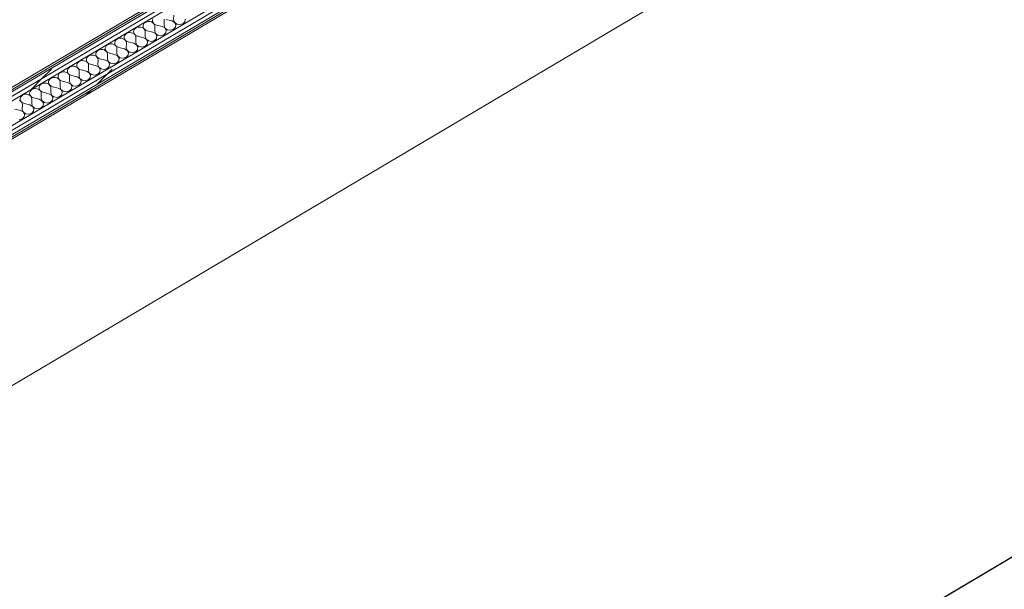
# Model space of a CAD drawing. Header units: millimetres. Extents: x -36631 to 27388, y -24993 to 6945.
# Tile 144 of 256: x 1513 to 4491, y -17982 to -16258. Entities that reach past the tile are written whole.
import ezdxf

# ---------------------------------------------------------------- set-up
doc = ezdxf.new("R2010")
doc.units = ezdxf.units.MM
doc.header["$MEASUREMENT"] = 0
doc.linetypes.add('Wipeout_Contour', pattern=[1000, 0, -1000])
doc.layers.add('14_PAV_Paviment existent', color=7, linetype='Continuous')
doc.layers.add('Nuevo_08_E_Envans secs', color=7, linetype='Continuous')
doc.layers.add('14_PAV_Paviment existent_Pluma_Nº__89', color=7, linetype='Continuous', lineweight=5)
doc.layers.add('Nuevo_08_E_Envans secs_Pluma_Nº__1', color=7, linetype='Continuous', lineweight=5)
for name, color, linetype, lineweight, true_color in [('Nuevo_08_E_Envans secs_Pluma_Nº__102', 7, 'Continuous', 5, 0xcccccc), ('Nuevo_08_E_Envans secs_Pluma_Nº__171', 171, 'Continuous', 13, 0xaaaaff), ('Nuevo_08_E_Envans secs_Pluma_Nº__177', 7, 'Continuous', 15, 0xf7e046)]:
    doc.layers.add(name, color=color, linetype=linetype, lineweight=lineweight, true_color=true_color)
pattern_1 = [(45, (0, 0), (-183.8478, 183.8478), [195, -65]), (45, (7e-14, 183.85), (-183.8478, 183.8478), [195, -65])]

# ---------------------------------------------------------------- blocks, each defined once
blk = doc.blocks.new('*X179')
at = {"layer": 'Nuevo_08_E_Envans secs_Pluma_Nº__102', "color": 254, "linetype": 'Continuous', "lineweight": 5, "true_color": 0xcccccc}
for p, q in [((1916.2, -16255.6), (1915, -16259.5)), ((1915, -16259.5), (1915.2, -16263.4)), ((1950.3, -16261.3), (1949.7, -16257.3)), ((1950, -16275.7), (1950.3, -16261.3)), ((1972.9, -16262.1), (1956, -16257.9)), ((1978.6, -16258.7), (1978.9, -16244.3)), ((1978.6, -16258.7), (1981.2, -16266.3)), ((2012.7, -16264.4), (2013.8, -16256.6)), ((1859, -16289.5), (1857.8, -16293.4)), ((1861.5, -16286.1), (1859, -16289.5)), ((1865, -16283.3), (1861.5, -16286.1)), ((1869.3, -16281.4), (1865, -16283.3)), ((1874.1, -16280.6), (1869.3, -16281.4)), ((1878.9, -16280.9), (1874.1, -16280.6)), ((1883.5, -16282.2), (1878.9, -16280.9)), ((1887.5, -16284.5), (1883.5, -16282.2)), ((1887.6, -16272.6), (1886.4, -16276.4)), ((1886.4, -16276.4), (1886.6, -16280.4)), ((1886.6, -16280.4), (1888, -16284.2)), ((1890.6, -16287.6), (1887.5, -16284.5)), ((1890.1, -16269.1), (1887.6, -16272.6)), ((1888, -16284.2), (1890.7, -16287.5)), ((1893.6, -16266.4), (1890.1, -16269.1)), ((1892.5, -16291.2), (1890.6, -16287.6)), ((1890.7, -16287.5), (1894.4, -16290.1)), ((1893.1, -16295.2), (1892.5, -16291.2)), ((1897.9, -16264.5), (1893.6, -16266.4)), ((1894.4, -16290.1), (1898.8, -16291.8)), ((1902.7, -16263.7), (1897.9, -16264.5)), ((1907.5, -16263.9), (1902.7, -16263.7)), ((1912.1, -16265.2), (1907.5, -16263.9)), ((1916.1, -16267.5), (1912.1, -16265.2)), ((1915.2, -16263.4), (1916.6, -16267.2)), ((1919.2, -16270.6), (1916.1, -16267.5)), ((1916.6, -16267.2), (1919.3, -16270.6)), ((1921.1, -16274.3), (1919.2, -16270.6)), ((1919.3, -16270.6), (1923, -16273.2)), ((1921.7, -16278.2), (1921.1, -16274.3)), ((1921.4, -16292.6), (1921.7, -16278.2)), ((1923, -16273.2), (1927.4, -16274.8)), ((1944.3, -16279.1), (1927.4, -16274.8)), ((1952.4, -16283.3), (1944.3, -16279.1)), ((1950, -16275.7), (1952.5, -16283.3)), ((1956.6, -16290.5), (1952.4, -16283.3)), ((1952.5, -16283.3), (1959.6, -16288.7)), ((1955.5, -16298.3), (1956.6, -16290.5)), ((1959.6, -16288.7), (1969.1, -16290.2)), ((1969.1, -16290.2), (1978.1, -16287.5)), ((1981, -16266.4), (1972.9, -16262.1)), ((1978.1, -16287.5), (1984.1, -16281.3)), ((1985.2, -16273.5), (1981, -16266.4)), ((1981.2, -16266.3), (1988.2, -16271.7)), ((1984.1, -16281.3), (1985.2, -16273.5)), ((1988.2, -16271.7), (1997.7, -16273.3)), ((1997.7, -16273.3), (2006.7, -16270.6)), ((2006.7, -16270.6), (2012.7, -16264.4)), ((1804.3, -16320), (1801.8, -16323.4)), ((1807.8, -16317.2), (1804.3, -16320)), ((1812.1, -16315.3), (1807.8, -16317.2)), ((1816.9, -16314.5), (1812.1, -16315.3)), ((1821.7, -16314.7), (1816.9, -16314.5)), ((1826.3, -16316.1), (1821.7, -16314.7)), ((1830.3, -16318.4), (1826.3, -16316.1)), ((1830.4, -16306.5), (1829.2, -16310.3)), ((1829.2, -16310.3), (1829.3, -16314.3)), ((1829.3, -16314.3), (1830.8, -16318.1)), ((1833.4, -16321.5), (1830.3, -16318.4)), ((1832.9, -16303), (1830.4, -16306.5)), ((1830.8, -16318.1), (1833.5, -16321.4)), ((1836.4, -16300.3), (1832.9, -16303)), ((1840.7, -16298.4), (1836.4, -16300.3)), ((1845.5, -16297.5), (1840.7, -16298.4)), ((1850.3, -16297.8), (1845.5, -16297.5)), ((1854.9, -16299.1), (1850.3, -16297.8)), ((1858.9, -16301.4), (1854.9, -16299.1)), ((1857.8, -16293.4), (1858, -16297.3)), ((1858, -16297.3), (1859.4, -16301.1)), ((1862, -16304.5), (1858.9, -16301.4)), ((1859.4, -16301.1), (1862.1, -16304.4)), ((1863.9, -16308.2), (1862, -16304.5)), ((1862.1, -16304.4), (1865.8, -16307)), ((1864.5, -16312.1), (1863.9, -16308.2)), ((1864.2, -16326.5), (1864.5, -16312.1)), ((1865.8, -16307), (1870.2, -16308.7)), ((1887.1, -16313), (1870.2, -16308.7)), ((1895.2, -16317.2), (1887.1, -16313)), ((1892.8, -16309.6), (1893.1, -16295.2)), ((1892.8, -16309.6), (1895.3, -16317.2)), ((1899.3, -16324.3), (1895.2, -16317.2)), ((1895.3, -16317.2), (1902.4, -16322.6)), ((1915.7, -16296), (1898.8, -16291.8)), ((1923.8, -16300.3), (1915.7, -16296)), ((1920.9, -16321.4), (1926.9, -16315.2)), ((1921.4, -16292.6), (1923.9, -16300.2)), ((1928, -16307.4), (1923.8, -16300.3)), ((1923.9, -16300.2), (1931, -16305.6)), ((1926.9, -16315.2), (1928, -16307.4)), ((1931, -16305.6), (1940.4, -16307.2)), ((1940.4, -16307.2), (1949.5, -16304.5)), ((1949.5, -16304.5), (1955.5, -16298.3)), ((1754.9, -16349.2), (1750.6, -16351.1)), ((1759.6, -16348.4), (1754.9, -16349.2)), ((1764.5, -16348.6), (1759.6, -16348.4)), ((1769.1, -16349.9), (1764.5, -16348.6)), ((1773.1, -16352.2), (1769.1, -16349.9)), ((1773.2, -16340.3), (1772, -16344.2)), ((1772, -16344.2), (1772.1, -16348.2)), ((1772.1, -16348.2), (1773.6, -16351.9)), ((1775.7, -16336.9), (1773.2, -16340.3)), ((1779.2, -16334.1), (1775.7, -16336.9)), ((1783.5, -16332.3), (1779.2, -16334.1)), ((1788.2, -16331.4), (1783.5, -16332.3)), ((1793.1, -16331.7), (1788.2, -16331.4)), ((1797.7, -16333), (1793.1, -16331.7)), ((1801.7, -16335.3), (1797.7, -16333)), ((1801.8, -16323.4), (1800.6, -16327.2)), ((1800.6, -16327.2), (1800.7, -16331.2)), ((1800.7, -16331.2), (1802.2, -16335)), ((1804.8, -16338.4), (1801.7, -16335.3)), ((1802.2, -16335), (1804.9, -16338.3)), ((1806.7, -16342.1), (1804.8, -16338.4)), ((1804.9, -16338.3), (1808.6, -16340.9)), ((1807.3, -16346), (1806.7, -16342.1)), ((1807, -16360.4), (1807.3, -16346)), ((1808.6, -16340.9), (1813, -16342.6)), ((1829.9, -16346.8), (1813, -16342.6)), ((1838, -16351.1), (1829.9, -16346.8)), ((1835.3, -16325.1), (1833.4, -16321.5)), ((1833.5, -16321.4), (1837.2, -16324)), ((1835.9, -16329.1), (1835.3, -16325.1)), ((1835.6, -16343.4), (1835.9, -16329.1)), ((1835.6, -16343.4), (1838.1, -16351)), ((1837.2, -16324), (1841.6, -16325.7)), ((1858.5, -16329.9), (1841.6, -16325.7)), ((1866.6, -16334.2), (1858.5, -16329.9)), ((1863.7, -16355.3), (1869.7, -16349.1)), ((1864.2, -16326.5), (1866.7, -16334.1)), ((1870.7, -16341.3), (1866.6, -16334.2)), ((1866.7, -16334.1), (1873.8, -16339.5)), ((1869.7, -16349.1), (1870.7, -16341.3)), ((1873.8, -16339.5), (1883.2, -16341.1)), ((1883.2, -16341.1), (1892.3, -16338.4)), ((1892.3, -16338.4), (1898.3, -16332.2)), ((1898.3, -16332.2), (1899.3, -16324.3)), ((1902.4, -16322.6), (1911.8, -16324.1)), ((1911.8, -16324.1), (1920.9, -16321.4)), ((1716, -16374.2), (1714.8, -16378.1)), ((1714.8, -16378.1), (1714.9, -16382)), ((1718.4, -16370.8), (1716, -16374.2)), ((1722, -16368), (1718.4, -16370.8)), ((1726.3, -16366.2), (1722, -16368)), ((1731, -16365.3), (1726.3, -16366.2)), ((1735.9, -16365.6), (1731, -16365.3)), ((1740.5, -16366.9), (1735.9, -16365.6)), ((1744.5, -16369.2), (1740.5, -16366.9)), ((1744.6, -16357.3), (1743.4, -16361.1)), ((1743.4, -16361.1), (1743.5, -16365.1)), ((1743.5, -16365.1), (1745, -16368.9)), ((1747.5, -16372.3), (1744.5, -16369.2)), ((1747.1, -16353.8), (1744.6, -16357.3)), ((1745, -16368.9), (1747.7, -16372.2)), ((1750.6, -16351.1), (1747.1, -16353.8)), ((1749.4, -16375.9), (1747.5, -16372.3)), ((1747.7, -16372.2), (1751.3, -16374.8)), ((1750, -16379.9), (1749.4, -16375.9)), ((1749.8, -16394.3), (1750, -16379.9)), ((1751.3, -16374.8), (1755.8, -16376.5)), ((1772.7, -16380.7), (1755.8, -16376.5)), ((1780.8, -16385), (1772.7, -16380.7)), ((1776.2, -16355.3), (1773.1, -16352.2)), ((1773.6, -16351.9), (1776.3, -16355.3)), ((1778.1, -16359), (1776.2, -16355.3)), ((1776.3, -16355.3), (1780, -16357.9)), ((1778.7, -16362.9), (1778.1, -16359)), ((1778.4, -16377.3), (1778.7, -16362.9)), ((1778.4, -16377.3), (1780.9, -16384.9)), ((1780, -16357.9), (1784.4, -16359.5)), ((1801.3, -16363.8), (1784.4, -16359.5)), ((1809.4, -16368.1), (1801.3, -16363.8)), ((1807, -16360.4), (1809.5, -16368)), ((1813.5, -16375.2), (1809.4, -16368.1)), ((1809.5, -16368), (1816.5, -16373.4)), ((1812.5, -16383), (1813.5, -16375.2)), ((1816.5, -16373.4), (1826, -16375)), ((1826, -16375), (1835.1, -16372.2)), ((1835.1, -16372.2), (1841.1, -16366)), ((1842.1, -16358.2), (1838, -16351.1)), ((1838.1, -16351), (1845.2, -16356.4)), ((1841.1, -16366), (1842.1, -16358.2)), ((1845.2, -16356.4), (1854.6, -16358)), ((1854.6, -16358), (1863.7, -16355.3)), ((1658.8, -16408.1), (1657.6, -16411.9)), ((1661.2, -16404.7), (1658.8, -16408.1)), ((1664.7, -16401.9), (1661.2, -16404.7)), ((1669, -16400), (1664.7, -16401.9)), ((1673.8, -16399.2), (1669, -16400)), ((1678.7, -16399.4), (1673.8, -16399.2)), ((1683.3, -16400.8), (1678.7, -16399.4)), ((1687.3, -16403.1), (1683.3, -16400.8)), ((1687.4, -16391.2), (1686.2, -16395)), ((1686.2, -16395), (1686.3, -16399)), ((1686.3, -16399), (1687.8, -16402.8)), ((1690.3, -16406.2), (1687.3, -16403.1)), ((1689.8, -16387.7), (1687.4, -16391.2)), ((1687.8, -16402.8), (1690.4, -16406.1)), ((1693.4, -16385), (1689.8, -16387.7)), ((1692.2, -16409.8), (1690.3, -16406.2)), ((1690.4, -16406.1), (1694.1, -16408.7)), ((1692.8, -16413.8), (1692.2, -16409.8)), ((1697.7, -16383.1), (1693.4, -16385)), ((1694.1, -16408.7), (1698.6, -16410.4)), ((1702.4, -16382.3), (1697.7, -16383.1)), ((1715.5, -16414.6), (1698.6, -16410.4)), ((1707.3, -16382.5), (1702.4, -16382.3)), ((1711.9, -16383.8), (1707.3, -16382.5)), ((1715.9, -16386.1), (1711.9, -16383.8)), ((1714.9, -16382), (1716.4, -16385.8)), ((1718.9, -16389.2), (1715.9, -16386.1)), ((1716.4, -16385.8), (1719.1, -16389.1)), ((1720.8, -16392.9), (1718.9, -16389.2)), ((1719.1, -16389.1), (1722.7, -16391.7)), ((1721.4, -16396.8), (1720.8, -16392.9)), ((1721.2, -16411.2), (1721.4, -16396.8)), ((1722.7, -16391.7), (1727.2, -16393.4)), ((1744.1, -16397.7), (1727.2, -16393.4)), ((1752.2, -16401.9), (1744.1, -16397.7)), ((1749.8, -16394.3), (1752.3, -16401.9)), ((1756.3, -16409), (1752.2, -16401.9)), ((1752.3, -16401.9), (1759.3, -16407.3)), ((1755.2, -16416.9), (1756.3, -16409)), ((1759.3, -16407.3), (1768.8, -16408.8)), ((1768.8, -16408.8), (1777.9, -16406.1)), ((1777.9, -16406.1), (1783.8, -16399.9)), ((1784.9, -16392.1), (1780.8, -16385)), ((1780.9, -16384.9), (1787.9, -16390.3)), ((1783.8, -16399.9), (1784.9, -16392.1)), ((1787.9, -16390.3), (1797.4, -16391.9)), ((1797.4, -16391.9), (1806.5, -16389.2)), ((1806.5, -16389.2), (1812.5, -16383)), ((1604, -16438.5), (1601.6, -16442)), ((1607.5, -16435.8), (1604, -16438.5)), ((1611.8, -16433.9), (1607.5, -16435.8)), ((1616.6, -16433.1), (1611.8, -16433.9)), ((1621.5, -16433.3), (1616.6, -16433.1)), ((1626.1, -16434.6), (1621.5, -16433.3)), ((1630.1, -16436.9), (1626.1, -16434.6)), ((1630.2, -16425), (1629, -16428.9)), ((1629, -16428.9), (1629.1, -16432.9)), ((1629.1, -16432.9), (1630.6, -16436.7)), ((1633.1, -16440), (1630.1, -16436.9)), ((1632.6, -16421.6), (1630.2, -16425)), ((1630.6, -16436.7), (1633.2, -16440)), ((1636.1, -16418.8), (1632.6, -16421.6)), ((1635, -16443.7), (1633.1, -16440)), ((1633.2, -16440), (1636.9, -16442.6)), ((1640.4, -16417), (1636.1, -16418.8)), ((1645.2, -16416.1), (1640.4, -16417)), ((1650.1, -16416.4), (1645.2, -16416.1)), ((1654.7, -16417.7), (1650.1, -16416.4)), ((1658.7, -16420), (1654.7, -16417.7)), ((1657.6, -16411.9), (1657.7, -16415.9)), ((1657.7, -16415.9), (1659.2, -16419.7)), ((1661.7, -16423.1), (1658.7, -16420)), ((1659.2, -16419.7), (1661.8, -16423)), ((1663.6, -16426.8), (1661.7, -16423.1)), ((1661.8, -16423), (1665.5, -16425.6)), ((1664.2, -16430.7), (1663.6, -16426.8)), ((1664, -16445.1), (1664.2, -16430.7)), ((1665.5, -16425.6), (1669.9, -16427.3)), ((1686.9, -16431.5), (1669.9, -16427.3)), ((1695, -16435.8), (1686.9, -16431.5)), ((1692.6, -16428.2), (1692.8, -16413.8)), ((1692.6, -16428.2), (1695.1, -16435.8)), ((1699.1, -16442.9), (1695, -16435.8)), ((1695.1, -16435.8), (1702.1, -16441.1)), ((1711.6, -16442.7), (1720.7, -16440)), ((1723.6, -16418.9), (1715.5, -16414.6)), ((1720.7, -16440), (1726.6, -16433.8)), ((1721.2, -16411.2), (1723.7, -16418.8)), ((1727.7, -16426), (1723.6, -16418.9)), ((1723.7, -16418.8), (1730.7, -16424.2)), ((1726.6, -16433.8), (1727.7, -16426)), ((1730.7, -16424.2), (1740.2, -16425.8)), ((1740.2, -16425.8), (1749.3, -16423.1)), ((1749.3, -16423.1), (1755.2, -16416.9)), ((1550.3, -16469.7), (1546.8, -16472.4)), ((1554.6, -16467.8), (1550.3, -16469.7)), ((1559.4, -16467), (1554.6, -16467.8)), ((1564.3, -16467.2), (1559.4, -16467)), ((1568.9, -16468.5), (1564.3, -16467.2)), ((1572.8, -16470.8), (1568.9, -16468.5)), ((1573, -16458.9), (1571.7, -16462.8)), ((1571.7, -16462.8), (1571.9, -16466.7)), ((1571.9, -16466.7), (1573.3, -16470.5)), ((1575.4, -16455.5), (1573, -16458.9)), ((1578.9, -16452.7), (1575.4, -16455.5)), ((1583.2, -16450.9), (1578.9, -16452.7)), ((1588, -16450), (1583.2, -16450.9)), ((1592.9, -16450.3), (1588, -16450)), ((1597.5, -16451.6), (1592.9, -16450.3)), ((1601.4, -16453.9), (1597.5, -16451.6)), ((1601.6, -16442), (1600.4, -16445.8)), ((1600.4, -16445.8), (1600.5, -16449.8)), ((1600.5, -16449.8), (1601.9, -16453.6)), ((1604.5, -16457), (1601.4, -16453.9)), ((1601.9, -16453.6), (1604.6, -16456.9)), ((1606.4, -16460.6), (1604.5, -16457)), ((1604.6, -16456.9), (1608.3, -16459.5)), ((1607, -16464.6), (1606.4, -16460.6)), ((1606.8, -16479), (1607, -16464.6)), ((1608.3, -16459.5), (1612.7, -16461.2)), ((1629.6, -16465.4), (1612.7, -16461.2)), ((1637.7, -16469.7), (1629.6, -16465.4)), ((1635.6, -16447.6), (1635, -16443.7)), ((1635.4, -16462), (1635.6, -16447.6)), ((1635.4, -16462), (1637.9, -16469.6)), ((1636.9, -16442.6), (1641.3, -16444.3)), ((1641.9, -16476.8), (1637.7, -16469.7)), ((1637.9, -16469.6), (1644.9, -16475)), ((1658.2, -16448.5), (1641.3, -16444.3)), ((1666.4, -16452.8), (1658.2, -16448.5)), ((1663.4, -16473.9), (1669.4, -16467.7)), ((1664, -16445.1), (1666.5, -16452.7)), ((1670.5, -16459.9), (1666.4, -16452.8)), ((1666.5, -16452.7), (1673.5, -16458.1)), ((1669.4, -16467.7), (1670.5, -16459.9)), ((1673.5, -16458.1), (1683, -16459.7)), ((1683, -16459.7), (1692.1, -16456.9)), ((1692.1, -16456.9), (1698, -16450.8)), ((1698, -16450.8), (1699.1, -16442.9)), ((1702.1, -16441.1), (1711.6, -16442.7)), ((1515.7, -16492.8), (1514.5, -16496.7)), ((1514.5, -16496.7), (1514.7, -16500.6)), ((1518.2, -16489.4), (1515.7, -16492.8)), ((1521.7, -16486.6), (1518.2, -16489.4)), ((1526, -16484.7), (1521.7, -16486.6)), ((1530.8, -16483.9), (1526, -16484.7)), ((1535.7, -16484.1), (1530.8, -16483.9)), ((1540.3, -16485.5), (1535.7, -16484.1)), ((1544.2, -16487.8), (1540.3, -16485.5)), ((1544.3, -16475.9), (1543.1, -16479.7)), ((1543.1, -16479.7), (1543.3, -16483.7)), ((1543.3, -16483.7), (1544.7, -16487.5)), ((1547.3, -16490.9), (1544.2, -16487.8)), ((1546.8, -16472.4), (1544.3, -16475.9)), ((1544.7, -16487.5), (1547.4, -16490.8)), ((1549.2, -16494.5), (1547.3, -16490.9)), ((1547.4, -16490.8), (1551.1, -16493.4)), ((1549.8, -16498.5), (1549.2, -16494.5)), ((1549.5, -16512.9), (1549.8, -16498.5)), ((1551.1, -16493.4), (1555.5, -16495.1)), ((1572.4, -16499.3), (1555.5, -16495.1)), ((1580.5, -16503.6), (1572.4, -16499.3)), ((1575.9, -16473.9), (1572.8, -16470.8)), ((1573.3, -16470.5), (1576, -16473.9)), ((1577.8, -16477.6), (1575.9, -16473.9)), ((1576, -16473.9), (1579.7, -16476.5)), ((1578.4, -16481.5), (1577.8, -16477.6)), ((1578.1, -16495.9), (1578.4, -16481.5)), ((1578.1, -16495.9), (1580.6, -16503.5)), ((1579.7, -16476.5), (1584.1, -16478.1)), ((1601, -16482.4), (1584.1, -16478.1)), ((1609.1, -16486.6), (1601, -16482.4)), ((1606.8, -16479), (1609.3, -16486.6)), ((1613.3, -16493.8), (1609.1, -16486.6)), ((1609.3, -16486.6), (1616.3, -16492)), ((1612.2, -16501.6), (1613.3, -16493.8)), ((1616.3, -16492), (1625.8, -16493.5)), ((1625.8, -16493.5), (1634.8, -16490.8)), ((1634.8, -16490.8), (1640.8, -16484.6)), ((1640.8, -16484.6), (1641.9, -16476.8)), ((1644.9, -16475), (1654.4, -16476.6)), ((1654.4, -16476.6), (1663.4, -16473.9)), ((1515.2, -16533.2), (1498.3, -16529)), ((1515.6, -16504.7), (1511.6, -16502.4)), ((1514.7, -16500.6), (1516.1, -16504.4)), ((1518.7, -16507.8), (1515.6, -16504.7)), ((1516.1, -16504.4), (1518.8, -16507.7)), ((1520.6, -16511.5), (1518.7, -16507.8)), ((1518.8, -16507.7), (1522.5, -16510.3)), ((1521.2, -16515.4), (1520.6, -16511.5)), ((1520.9, -16529.8), (1521.2, -16515.4)), ((1522.5, -16510.3), (1526.9, -16512)), ((1543.8, -16516.2), (1526.9, -16512)), ((1551.9, -16520.5), (1543.8, -16516.2)), ((1549.5, -16512.9), (1552, -16520.5)), ((1556.1, -16527.6), (1551.9, -16520.5)), ((1552, -16520.5), (1559.1, -16525.9)), ((1555, -16535.5), (1556.1, -16527.6)), ((1559.1, -16525.9), (1568.6, -16527.4)), ((1568.6, -16527.4), (1577.6, -16524.7)), ((1577.6, -16524.7), (1583.6, -16518.5)), ((1584.7, -16510.7), (1580.5, -16503.6)), ((1580.6, -16503.5), (1587.7, -16508.9)), ((1583.6, -16518.5), (1584.7, -16510.7)), ((1587.7, -16508.9), (1597.2, -16510.5)), ((1597.2, -16510.5), (1606.2, -16507.8)), ((1606.2, -16507.8), (1612.2, -16501.6)), ((1511.3, -16561.3), (1520.4, -16558.6)), ((1523.3, -16537.5), (1515.2, -16533.2)), ((1520.4, -16558.6), (1526.4, -16552.4)), ((1520.9, -16529.8), (1523.4, -16537.4)), ((1527.5, -16544.6), (1523.3, -16537.5)), ((1523.4, -16537.4), (1530.5, -16542.8)), ((1526.4, -16552.4), (1527.5, -16544.6)), ((1530.5, -16542.8), (1539.9, -16544.4)), ((1539.9, -16544.4), (1549, -16541.7)), ((1549, -16541.7), (1555, -16535.5))]:
    blk.add_line(p, q, dxfattribs=at)
blk = doc.blocks.new('Elem Sección_167_1')
at = {"layer": 'Nuevo_08_E_Envans secs', "lineweight": 0}
blk.add_blockref('*X179', (0, 0), dxfattribs=at)
at = {"color": 254, "linetype": 'Wipeout_Contour', "lineweight": 0, "ltscale": 66621.807747}
blk.add_wipeout([(-442.3, -17756.9), (-438.6, -17761.1), (4340.6, -14930.8), (4336.8, -14926.7)], dxfattribs=at).dxf.layer = 'Nuevo_08_E_Envans secs'
at = {"layer": 'Nuevo_08_E_Envans secs_Pluma_Nº__171', "linetype": 'Continuous', "lineweight": 13, "true_color": 0xaaaaff}
h = blk.add_hatch(dxfattribs=at)
h.set_pattern_fill('Panellat_HPL_0001', color=161, style=0, pattern_type=2)
h.set_pattern_definition(pattern_1)
h.paths.add_polyline_path([(-442.3, -17756.9), (-438.6, -17761.1), (4340.6, -14930.8), (4336.8, -14926.7)])
at = {"color": 254, "linetype": 'Wipeout_Contour', "lineweight": 0, "ltscale": 65628.548103}
blk.add_wipeout([(4241, -14860.6), (4232.9, -14851.5), (-5.2, -17361.3), (2.9, -17370.4)], dxfattribs=at).dxf.layer = 'Nuevo_08_E_Envans secs'
at = {"layer": 'Nuevo_08_E_Envans secs_Pluma_Nº__177', "linetype": 'Continuous', "lineweight": 15, "true_color": 0xf7e046}
h = blk.add_hatch(dxfattribs=at)
h.set_pattern_fill('Panellat_HPL_0001', color=53, style=0, pattern_type=2)
h.set_pattern_definition(pattern_1)
h.paths.add_polyline_path([(4241, -14860.6), (4232.9, -14851.5), (-5.2, -17361.3), (2.9, -17370.4)])
at = {"color": 254, "linetype": 'Wipeout_Contour', "lineweight": 0, "ltscale": 65668.628494}
blk.add_wipeout([(4241, -14860.6), (2.9, -17370.4), (11, -17379.5), (4249.1, -14869.6)], dxfattribs=at).dxf.layer = 'Nuevo_08_E_Envans secs'
at = {"layer": 'Nuevo_08_E_Envans secs_Pluma_Nº__177', "linetype": 'Continuous', "lineweight": 15, "true_color": 0xf7e046}
h = blk.add_hatch(dxfattribs=at)
h.set_pattern_fill('Panellat_HPL_0001', color=53, style=0, pattern_type=2)
h.set_pattern_definition(pattern_1)
h.paths.add_polyline_path([(4241, -14860.6), (2.9, -17370.4), (11, -17379.5), (4249.1, -14869.6)])
at = {"color": 254, "linetype": 'Wipeout_Contour', "lineweight": 0, "ltscale": 65939.117413}
blk.add_wipeout([(30.7, -17442.6), (38.8, -17451.7), (4325, -14913.4), (4316.9, -14904.3)], dxfattribs=at).dxf.layer = 'Nuevo_08_E_Envans secs'
at = {"layer": 'Nuevo_08_E_Envans secs_Pluma_Nº__177', "linetype": 'Continuous', "lineweight": 15, "true_color": 0xf7e046}
h = blk.add_hatch(dxfattribs=at)
h.set_pattern_fill('Panellat_HPL_0001', color=53, style=0, pattern_type=2)
h.set_pattern_definition(pattern_1)
h.paths.add_polyline_path([(30.7, -17442.6), (38.8, -17451.7), (4325, -14913.4), (4316.9, -14904.3)])
at = {"color": 254, "linetype": 'Wipeout_Contour', "lineweight": 0, "ltscale": 136919.64637}
blk.add_wipeout([(-408.7, -17716.7), (-454.2, -17743.6), (-446.1, -17752.7), (4333.1, -14922.5), (4325, -14913.4), (38.8, -17451.7), (-175.8, -17578.8), (-194.2, -17589.6)], dxfattribs=at).dxf.layer = 'Nuevo_08_E_Envans secs'
at = {"layer": 'Nuevo_08_E_Envans secs_Pluma_Nº__177', "linetype": 'Continuous', "lineweight": 15, "true_color": 0xf7e046}
h = blk.add_hatch(dxfattribs=at)
h.set_pattern_fill('Panellat_HPL_0001', color=53, style=0, pattern_type=2)
h.set_pattern_definition(pattern_1)
h.paths.add_polyline_path([(-408.7, -17716.7), (-454.2, -17743.6), (-446.1, -17752.7), (4333.1, -14922.5), (4325, -14913.4), (38.8, -17451.7), (-175.8, -17578.8), (-194.2, -17589.6)])
at = {"color": 254, "linetype": 'Wipeout_Contour', "lineweight": 0, "ltscale": 65571.120085}
blk.add_wipeout([(4209.1, -14852.8), (3.6, -17343.3), (7.3, -17347.5), (4212.9, -14856.9)], dxfattribs=at).dxf.layer = 'Nuevo_08_E_Envans secs'
at = {"layer": 'Nuevo_08_E_Envans secs_Pluma_Nº__171', "linetype": 'Continuous', "lineweight": 13, "true_color": 0xaaaaff}
h = blk.add_hatch(dxfattribs=at)
h.set_pattern_fill('Panellat_HPL_0001', color=161, style=0, pattern_type=2)
h.set_pattern_definition(pattern_1)
h.paths.add_polyline_path([(4209.1, -14852.8), (3.6, -17343.3), (7.3, -17347.5), (4212.9, -14856.9)])
at = {"layer": 'Nuevo_08_E_Envans secs_Pluma_Nº__1', "color": 7, "linetype": 'Continuous', "lineweight": 5}
for p, q in [((4241, -14860.6), (2.9, -17370.4)), ((4221.7, -14858.1), (5.9, -17354.7)), ((4212.9, -14856.9), (7.3, -17347.5)), ((4204, -14855.8), (8.7, -17340.2)), ((4249.1, -14869.6), (11, -17379.5)), ((4316.9, -14904.3), (30.7, -17442.6)), ((4325, -14913.4), (38.8, -17451.7)), ((4333.1, -14922.5), (-446.1, -17752.7)), ((4336.8, -14926.7), (-442.3, -17756.9)), ((4340.6, -14930.8), (-438.6, -17761.1))]:
    blk.add_line(p, q, dxfattribs=at)
blk = doc.blocks.new('Elem Sección_389_1')
at = {"layer": '14_PAV_Paviment existent_Pluma_Nº__89', "color": 7, "linetype": 'Continuous', "lineweight": 5}
for p, q in [((-7490.7, -24993.1), (17745.7, -10048)), ((-7489.2, -24993.1), (17745.7, -10048.9)), ((11031.9, -11714), (-438.6, -18506.9))]:
    blk.add_line(p, q, dxfattribs=at)

msp = doc.modelspace()

# ---------------------------------------------------------------- block references
at = {"layer": 'Nuevo_08_E_Envans secs', "lineweight": 0}
msp.add_blockref('Elem Sección_167_1', (0, 0), dxfattribs=at)

# ---------------------------------------------------------------- next in the draw order: block references
at = {"layer": '14_PAV_Paviment existent', "lineweight": 0}
msp.add_blockref('Elem Sección_389_1', (0, 0), dxfattribs=at)

doc.saveas('drawing.dxf')
